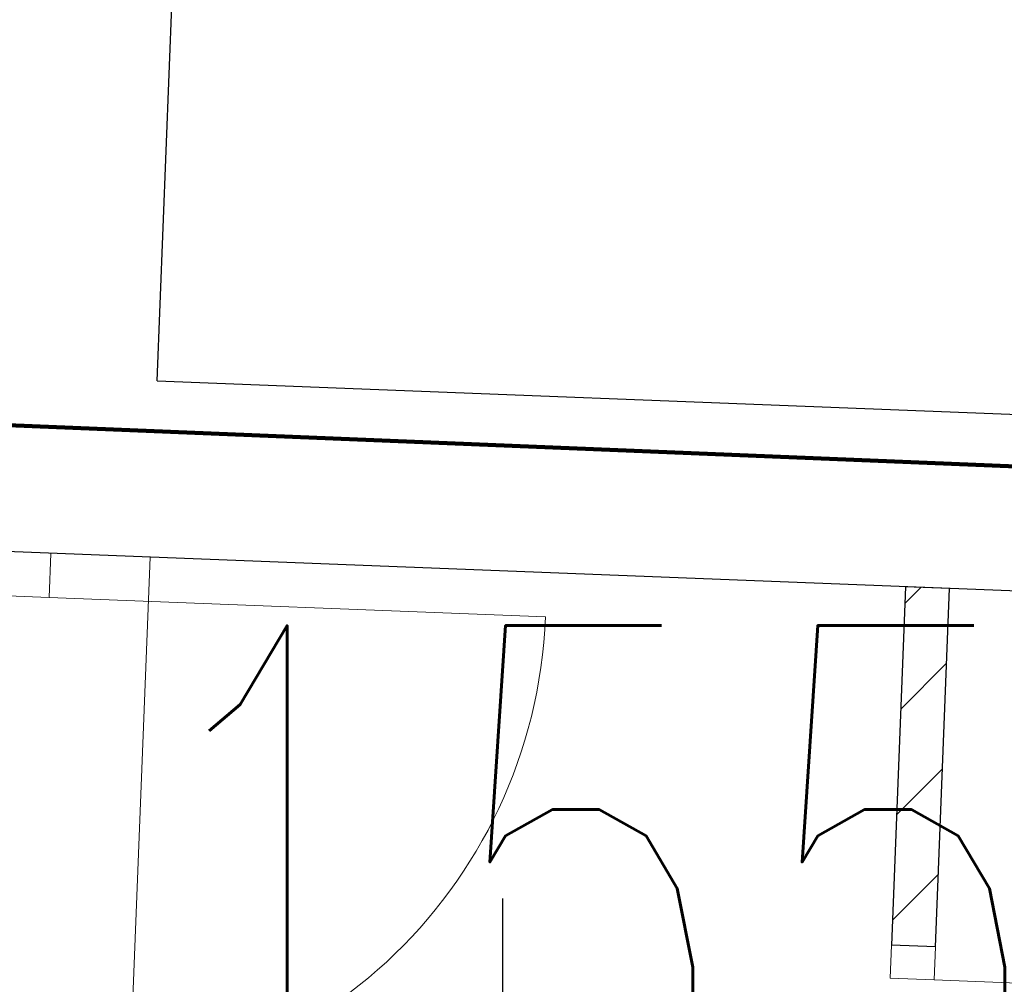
# Model space of a CAD drawing. Extents: x -134780 to 5540120, y 74663 to 5964901.
# Tile 35 of 71: x 5539580.68 to 5539582.47, y 5961349.6 to 5961351.35. Entities that reach past the tile are written whole.
import ezdxf
from ezdxf.lldxf.tags import DXFTag

# ---------------------------------------------------------------- set-up
doc = ezdxf.new("R2010")
doc.units = 0
doc.header["$MEASUREMENT"] = 0
doc.set_wipeout_variables(frame=1)
doc.linetypes.add('Krawędzie ukryte', pattern=[150, 100, -50])
for name, color, linetype, lineweight in [('312_oznaczenie_budynku_ewidencyjnego_Nr_Pióra__7', 7, 'Continuous', 13), ('Arch opisy_Nr_Pióra__80', 3, 'Continuous', 211), ('arch wypelnienia_Nr_Pióra__118', 7, 'Continuous', 211), ('Arch ściany nośne_Nr_Pióra__21', 7, 'Continuous', 9), ('Arch ściany nośne_Nr_Pióra__27', 7, 'Continuous', 30), ('Drzwi ArchiCAD_Nr_Pióra__27', 7, 'Continuous', 30), ('Drzwi ArchiCAD_Nr_Pióra__5', 7, 'Continuous', 13), ('INWENT RZĘDNE_Nr_Pióra__15', 214, 'Continuous', 25), ('INWENT.ŚCIANY_Nr_Pióra__1', 7, 'Continuous', 25), ('Istniejące stropy_Nr_Pióra__5', 7, 'Continuous', 13), ('mapa', 7, 'Continuous', 13), ('zasuwa_lub_zawor_Nr_Pióra__7', 7, 'Continuous', 13)]:
    doc.layers.add(name, color=color, linetype=linetype, lineweight=lineweight)
doc.layers.add('Arch okna_Nr_Pióra__4', color=7, linetype='Continuous', lineweight=9, true_color=0x029e21)
doc.layers.add('arch wypelnienia_Nr_Pióra__17', color=7, linetype='Continuous', lineweight=15, true_color=0xdcd705)
doc.layers.add('INWENT RZĘDNE', color=7, linetype='Continuous')
doc.styles.add('GENERATED_STYLE_1', font='txt')
doc.styles.add('GENERATED_STYLE_7', font='Simplex.shx', dxfattribs={"bigfont": 'BIGFONT.SHX'})
tags = doc.linetypes.add('DASH', pattern=[15, 10, -5]).pattern_tags.tags
tags[6:7] = [DXFTag(74, 4), DXFTag(75, 0), DXFTag(340, '0'), DXFTag(46, 0.0), DXFTag(50, 0.0), DXFTag(44, 0.0), DXFTag(45, 0.0)]
tags[4:5] = [DXFTag(74, 4), DXFTag(75, 0), DXFTag(340, '0'), DXFTag(46, 0.0), DXFTag(50, 0.0), DXFTag(44, 0.0), DXFTag(45, 0.0)]

# ---------------------------------------------------------------- blocks, each defined once
blk = doc.blocks.new('Koty wysokościowe_5', base_point=(-132279.5850073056, 123181.6009205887))
at = {"layer": 'INWENT RZĘDNE_Nr_Pióra__15', "linetype": 'Continuous'}
blk.add_line((-132279.5850073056, 121981.6009205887), (-132279.5850073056, 124381.6009205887), dxfattribs=at)
at = {"layer": 'INWENT RZĘDNE_Nr_Pióra__15', "insert": (-131614.0581594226, 122708.1342183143), "char_height": 1200, "attachment_point": 7, "style": 'GENERATED_STYLE_1'}
blk.add_mtext('{±0,00}', dxfattribs=at)
blk = doc.blocks.new('mapa')
at = {"layer": 'Arch ściany nośne_Nr_Pióra__21', "linetype": 'Continuous'}
h = blk.add_hatch(dxfattribs=at)
h.set_pattern_fill('Common_Brick', color=252, scale=0.001, style=0, pattern_type=2)
h.set_pattern_definition([(45, (5539713.83759428, 5961225.374861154), (-0.09192387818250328, 0.0919238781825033), [])])
h.paths.add_polyline_path([(5539582.262203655, 5961349.672239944), (5539582.34214263, 5961349.669115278), (5539582.367530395, 5961350.318619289), (5539582.287591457, 5961350.321743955)], flags=0)
at = {"layer": 'Arch okna_Nr_Pióra__4', "color": 252, "linetype": 'Continuous'}
for p, q in [((5539580.738774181, 5961350.382284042), (5539580.735649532, 5961350.302345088)), ((5539580.735649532, 5961350.302345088), (5539580.660706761, 5961350.305274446)), ((5539580.735649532, 5961350.302345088), (5539581.634962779, 5961350.267192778))]:
    blk.add_line(p, q, dxfattribs=at)
blk.add_arc((5539580.735649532, 5961350.302345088), 0.9000000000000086, 267.7615650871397, 357.7615650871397, dxfattribs=at)
at = {"layer": 'Arch opisy_Nr_Pióra__80', "linetype": 'DASH', "ltscale": 0.2}
blk.add_line((5539586.89, 5961350.36), (5539580.53, 5961350.62), dxfattribs=at)
at = {"layer": 'arch wypelnienia_Nr_Pióra__118', "linetype": 'Continuous', "flags": 128}
blk.add_lwpolyline([(5539579.088503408, 5961327.108979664), (5539579.056085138, 5961326.279612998), (5539592.70566182, 5961325.746081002), (5539592.738079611, 5961326.575449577), (5539592.438309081, 5961326.587167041), (5539592.731244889, 5961334.081442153), (5539592.877268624, 5961337.808595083), (5539594.915375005, 5961337.728916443), (5539595.057323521, 5961341.359881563), (5539593.023003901, 5961341.435626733), (5539593.468662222, 5961352.947035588), (5539593.768433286, 5961352.935317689), (5539593.78718122, 5961353.414952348), (5539593.28756275, 5961353.434481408), (5539593.290535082, 5961353.510523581), (5539586.99, 5961353.68), (5539586.89, 5961350.36), (5539580.53, 5961350.62), (5539580.536283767, 5961350.808512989), (5539580.015547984, 5961350.825870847), (5539579.996800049, 5961350.346236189), (5539580.296571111, 5961350.334519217), (5539579.388274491, 5961327.097264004)], close=True, dxfattribs=at)
at = {"layer": 'arch wypelnienia_Nr_Pióra__17', "color": 253, "linetype": 'Continuous', "lineweight": 0, "flags": 128}
for points in [[(5539586.89, 5961350.36), (5539580.53, 5961350.62)], [(5539580.53, 5961350.62), (5539586.89, 5961350.36)], [(5539580.53, 5961350.62), (5539586.89, 5961350.36)], [(5539586.89, 5961350.36), (5539580.53, 5961350.62)], [(5539580.53, 5961350.62), (5539586.89, 5961350.36)], [(5539586.89, 5961350.36), (5539580.53, 5961350.62)]]:
    blk.add_lwpolyline(points, dxfattribs=at)
at = {"layer": 'Arch ściany nośne_Nr_Pióra__27', "color": 252, "linetype": 'Continuous'}
for p, q in [((5539582.28759144, 5961350.321743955), (5539582.26220366, 5961349.672239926)), ((5539582.367530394, 5961350.318619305), (5539582.28759144, 5961350.321743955)), ((5539582.342142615, 5961349.669115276), (5539582.367530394, 5961350.318619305)), ((5539582.342142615, 5961349.669115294), (5539582.262203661, 5961349.672239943))]:
    blk.add_line(p, q, dxfattribs=at)
at = {"layer": 'Drzwi ArchiCAD_Nr_Pióra__27', "color": 252, "linetype": 'Continuous'}
blk.add_line((5539582.342142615, 5961349.669115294), (5539582.262203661, 5961349.672239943), dxfattribs=at)
at = {"layer": 'Drzwi ArchiCAD_Nr_Pióra__5', "color": 252, "linetype": 'Continuous'}
for p, q in [((5539582.259860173, 5961349.612285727), (5539582.262203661, 5961349.672239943)), ((5539582.262203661, 5961349.672239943), (5539582.342142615, 5961349.669115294)), ((5539582.342142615, 5961349.669115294), (5539582.339799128, 5961349.609161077)), ((5539582.339799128, 5961349.609161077), (5539582.259860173, 5961349.612285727)), ((5539582.339799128, 5961349.609161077), (5539583.239112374, 5961349.574008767))]:
    blk.add_line(p, q, dxfattribs=at)
at = {"layer": 'INWENT.ŚCIANY_Nr_Pióra__1', "color": 252, "linetype": 'Continuous'}
for p, q in [((5539580.93113543, 5961350.695009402), (5539580.965506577, 5961351.57433791)), ((5539580.93113543, 5961350.695009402), (5539583.399250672, 5961350.598535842)), ((5539587.093921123, 5961350.13387439), (5539580.498957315, 5961350.391657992))]:
    blk.add_line(p, q, dxfattribs=at)
at = {"layer": 'Istniejące stropy_Nr_Pióra__5', "color": 252, "linetype": 'Krawędzie ukryte'}
blk.add_line((5539580.822944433, 5961347.927123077), (5539580.918636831, 5961350.375253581), dxfattribs=at)
at = {"layer": 'INWENT RZĘDNE', "color": 252, "lineweight": 25, "xscale": 0.001, "yscale": 0.001, "zscale": 0.001}
blk.add_blockref('Koty wysokościowe_5', (5539581.558009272, 5961348.556462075), dxfattribs=at)
at = {"layer": '312_oznaczenie_budynku_ewidencyjnego_Nr_Pióra__7', "color": 252, "linetype": 'Continuous', "insert": (5539580.855714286, 5961350.251233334), "char_height": 1, "attachment_point": 1, "style": 'GENERATED_STYLE_7'}
blk.add_mtext('{\\W0.660000x;155}', dxfattribs=at)

msp = doc.modelspace()

# ---------------------------------------------------------------- block references
at = {"layer": 'mapa', "color": 4, "lineweight": 40}
msp.add_blockref('mapa', (0, 0), dxfattribs=at)

# ---------------------------------------------------------------- next in the draw order: wipeouts: each hides what was drawn before it
msp.add_wipeout([(5539444.712994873, 5961266.962800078), (5539444.712994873, 5961415.462800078), (5539654.712994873, 5961415.462800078), (5539651.712994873, 5961412.412800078), (5539457.212994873, 5961412.412800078), (5539457.212994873, 5961270.012800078), (5539651.712994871, 5961270.012800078), (5539654.712994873, 5961266.962800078)]).dxf.layer = 'zasuwa_lub_zawor_Nr_Pióra__7'

doc.saveas('drawing.dxf')
